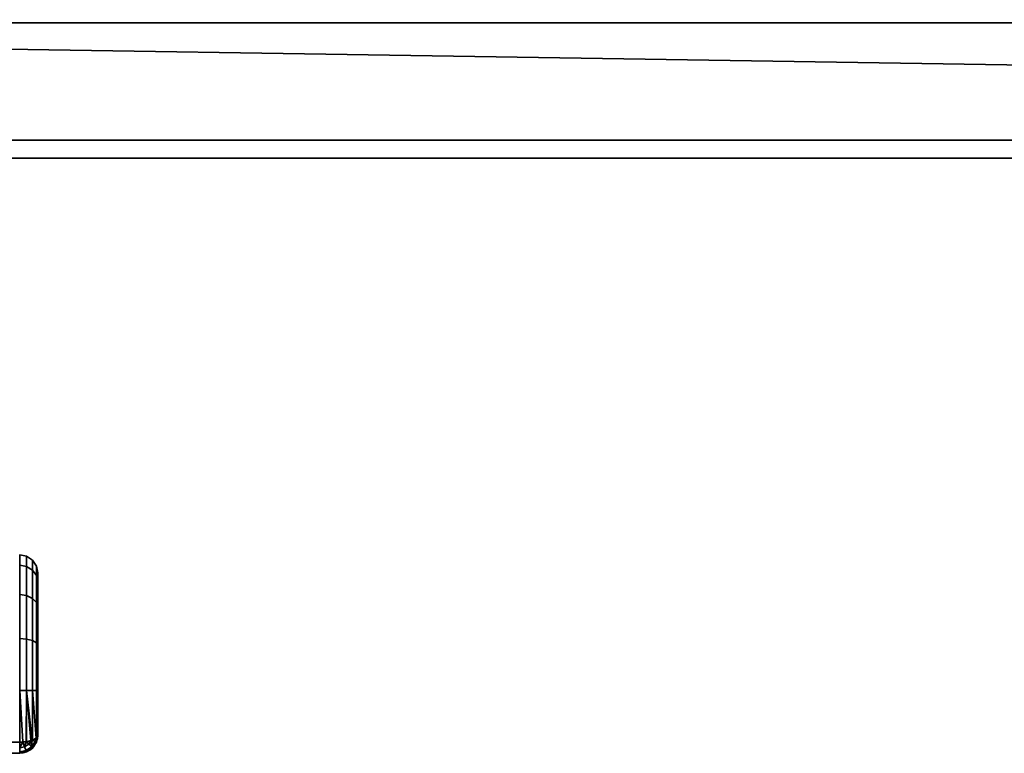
# Model space of a CAD drawing. Header units: millimetres. Extents: x -603 to 3703, y -115 to 249.
# Tile 138 of 256: x -221 to -112, y -115 to -34. Entities that reach past the tile are written whole.
import ezdxf

# ---------------------------------------------------------------- set-up
doc = ezdxf.new("R2010")
doc.units = ezdxf.units.MM
doc.layers.add('151', color=7, linetype='Continuous', true_color=0xffffff)

# ---------------------------------------------------------------- blocks, each defined once
blk = doc.blocks.new('UG_SURFACE_012')
at = {"layer": '151', "color": 43, "linetype": 'Continuous', "lineweight": 35}
for points in [[(-409, -34, 2017), (409, -34, 2017), (409, 0, 2017), (-409, 0, 2017)], [(-409, -34), (-409, -29), (409, -29), (409, -34)], [(422, -49, 2030), (422, -34, 2030), (-422, -34, 2030), (-422, -49, 2030)], [(-422, -34, 2030), (422, -34, 2030), (409, -34, 2017), (-409, -34, 2017)], [(422, -47), (-422, -47), (-422, -34), (-409, -34)], [(422, -47), (-409, -34), (409, -34)], [(-422, -47), (422, -47), (422, -49, 2), (-422, -49, 2)], [(-344, -49, 1190), (-318, -49, 1186.5), (422, -49, 2030), (-422, -49, 2030)], [(-318, -49, 951.5), (-344, -49, 948), (-422, -49, 2), (422, -49, 2)], [(422, -49, 2), (422, -49, 2030), (-318, -49, 1186.5), (-318, -49, 951.5)], [(-220.23, -94.28, 1109.69), (-220.23, -93.15, 1104), (-221, -93, 1104), (-221, -94.14, 1109.75)], [(-220.23, -93.15, 1104), (-220.23, -94.28, 1098.31), (-221, -94.14, 1098.25), (-221, -93, 1104)], [(-219.59, -94.69, 1109.52), (-219.59, -93.59, 1104), (-220.23, -93.15, 1104), (-220.23, -94.28, 1109.69)], [(-219.59, -93.59, 1104), (-219.59, -94.69, 1098.48), (-220.23, -94.28, 1098.31), (-220.23, -93.15, 1104)], [(-219.15, -95.28, 1109.27), (-219.15, -94.23, 1104), (-219.59, -93.59, 1104), (-219.59, -94.69, 1109.52)], [(-219.15, -94.23, 1104), (-219.15, -95.28, 1098.73), (-219.59, -94.69, 1098.48), (-219.59, -93.59, 1104)], [(-220.23, -97.51, 1114.51), (-220.23, -94.28, 1109.69), (-221, -94.14, 1109.75), (-221, -97.4, 1114.62)], [(-220.23, -94.28, 1098.31), (-220.23, -97.51, 1093.49), (-221, -97.4, 1093.38), (-221, -94.14, 1098.25)], [(-219.59, -97.82, 1114.2), (-219.59, -94.69, 1109.52), (-220.23, -94.28, 1109.69), (-220.23, -97.51, 1114.51)], [(-219.59, -94.69, 1098.48), (-219.59, -97.82, 1093.8), (-220.23, -97.51, 1093.49), (-220.23, -94.28, 1098.31)], [(-219.15, -98.27, 1113.74), (-219.15, -95.28, 1109.27), (-219.59, -94.69, 1109.52), (-219.59, -97.82, 1114.2)], [(-219.15, -95.28, 1098.73), (-219.15, -98.27, 1094.26), (-219.59, -97.82, 1093.8), (-219.59, -94.69, 1098.48)], [(-219, -95.99, 1108.98), (-219, -95, 1104), (-219.15, -94.23, 1104), (-219.15, -95.28, 1109.27)], [(-219, -95, 1104), (-219, -95.99, 1099.02), (-219.15, -95.28, 1098.73), (-219.15, -94.23, 1104)], [(-219, -98.82, 1113.2), (-219, -98.82, 1094.8), (-219, -95.99, 1099.02), (-219, -95, 1104)], [(-219, -95, 1104), (-219, -95.99, 1108.98), (-219, -98.82, 1113.2)], [(-219, -98.82, 1113.2), (-219, -95.99, 1108.98), (-219.15, -95.28, 1109.27), (-219.15, -98.27, 1113.74)], [(-219, -95.99, 1099.02), (-219, -98.82, 1094.8), (-219.15, -98.27, 1094.26), (-219.15, -95.28, 1098.73)], [(-220.23, -102.34, 1117.72), (-220.23, -97.51, 1114.51), (-221, -97.4, 1114.62), (-221, -102.28, 1117.87)], [(-220.23, -97.51, 1093.49), (-220.23, -102.34, 1090.28), (-221, -102.28, 1090.13), (-221, -97.4, 1093.38)], [(-219.59, -102.5, 1117.32), (-219.59, -97.82, 1114.2), (-220.23, -97.51, 1114.51), (-220.23, -102.34, 1117.72)], [(-219.59, -97.82, 1093.8), (-219.59, -102.5, 1090.68), (-220.23, -102.34, 1090.28), (-220.23, -97.51, 1093.49)], [(-219.15, -102.75, 1116.72), (-219.15, -98.27, 1113.74), (-219.59, -97.82, 1114.2), (-219.59, -102.5, 1117.32)], [(-219.15, -98.27, 1094.26), (-219.15, -102.75, 1091.28), (-219.59, -102.5, 1090.68), (-219.59, -97.82, 1093.8)], [(-219, -103.04, 1116.02), (-219, -98.82, 1113.2), (-219.15, -98.27, 1113.74), (-219.15, -102.75, 1116.72)], [(-219, -98.82, 1094.8), (-219, -103.04, 1091.98), (-219.15, -102.75, 1091.28), (-219.15, -98.27, 1094.26)], [(-219, -98.82, 1113.2), (-219, -103.04, 1091.98), (-219, -98.82, 1094.8)], [(-219, -98.82, 1113.2), (-219, -103.04, 1116.02), (-219, -103.04, 1091.98)], [(-220.23, -108.02, 1118.85), (-220.23, -102.34, 1117.72), (-221, -102.28, 1117.87), (-221, -108.03, 1119)], [(-220.23, -102.34, 1090.28), (-220.23, -108.02, 1089.15), (-221, -108.03, 1089), (-221, -102.28, 1090.13)], [(-219.59, -108.02, 1118.41), (-219.59, -102.5, 1117.32), (-220.23, -102.34, 1117.72), (-220.23, -108.02, 1118.85)], [(-219.59, -102.5, 1090.68), (-219.59, -108.02, 1089.59), (-220.23, -108.02, 1089.15), (-220.23, -102.34, 1090.28)], [(-219.15, -108.02, 1117.77), (-219.15, -102.75, 1116.72), (-219.59, -102.5, 1117.32), (-219.59, -108.02, 1118.41)], [(-219.15, -102.75, 1091.28), (-219.15, -108.02, 1090.23), (-219.59, -108.02, 1089.59), (-219.59, -102.5, 1090.68)], [(-219, -108.02, 1117), (-219, -103.04, 1116.02), (-219.15, -102.75, 1116.72), (-219.15, -108.02, 1117.77)], [(-219, -103.04, 1091.98), (-219, -108.02, 1091), (-219.15, -108.02, 1090.23), (-219.15, -102.75, 1091.28)], [(-219, -103.04, 1116.02), (-219, -113, 1092), (-219, -108.02, 1091), (-219, -103.04, 1091.98)], [(-219, -103.04, 1116.02), (-219, -108.02, 1117), (-219, -113, 1116), (-219, -113, 1092)], [(-221, -108.03, 1089), (-220.23, -108.02, 1089.15), (-220.27, -113.71, 1090.29), (-220.66, -113.74, 1090.22)], [(-220.66, -113.74, 1117.78), (-220.27, -113.71, 1117.71), (-220.23, -108.02, 1118.85), (-221, -108.03, 1119)], [(-221, -108.03, 1119), (-221, -113.77, 1117.85), (-220.66, -113.74, 1117.78)], [(-220.66, -113.74, 1090.22), (-221, -113.77, 1090.15), (-221, -108.03, 1089)], [(-220.23, -108.02, 1089.15), (-220.23, -113.71, 1090.29), (-220.27, -113.71, 1090.29)], [(-220.27, -113.71, 1117.71), (-220.23, -113.71, 1117.71), (-220.23, -108.02, 1118.85)], [(-220.23, -108.02, 1089.15), (-219.62, -113.55, 1090.67), (-219.75, -113.59, 1090.59)], [(-220.23, -108.02, 1089.15), (-219.59, -108.02, 1089.59), (-219.59, -113.54, 1090.69), (-219.62, -113.55, 1090.67)], [(-220.23, -108.02, 1118.85), (-220.23, -113.71, 1117.71), (-219.75, -113.59, 1117.41)], [(-219.75, -113.59, 1117.41), (-219.62, -113.55, 1117.33), (-220.23, -108.02, 1118.85)], [(-219.62, -113.55, 1117.33), (-219.59, -113.54, 1117.31), (-219.59, -108.02, 1118.41), (-220.23, -108.02, 1118.85)], [(-219.75, -113.59, 1090.59), (-220.23, -113.71, 1090.29), (-220.23, -108.02, 1089.15)], [(-219.59, -108.02, 1089.59), (-219.15, -108.02, 1090.23), (-219.15, -113.29, 1091.29), (-219.19, -113.32, 1091.24)], [(-219.59, -108.02, 1118.41), (-219.59, -113.54, 1117.31), (-219.19, -113.32, 1116.76)], [(-219.19, -113.32, 1116.76), (-219.15, -113.29, 1116.71), (-219.15, -108.02, 1117.77), (-219.59, -108.02, 1118.41)], [(-219.19, -113.32, 1091.24), (-219.59, -113.54, 1090.69), (-219.59, -108.02, 1089.59)], [(-219, -113, 1116), (-219, -108.02, 1117), (-219.15, -108.02, 1117.77), (-219.15, -113.29, 1116.71)], [(-219, -108.02, 1091), (-219, -113, 1092), (-219.15, -113.29, 1091.29), (-219.15, -108.02, 1090.23)], [(-219.75, -113.59, 1090.59), (-219.62, -113.55, 1090.67), (-219.69, -114.3, 1091.23)], [(-219.69, -114.3, 1116.77), (-219.62, -113.55, 1117.33), (-219.75, -113.59, 1117.41)], [(-219.62, -113.55, 1090.67), (-219.29, -113.69, 1091.23), (-219.69, -114.3, 1091.23)], [(-219.69, -114.3, 1116.77), (-219.29, -113.69, 1116.77), (-219.62, -113.55, 1117.33)], [(-219.29, -113.69, 1091.23), (-219.62, -113.55, 1090.67), (-219.59, -113.54, 1090.69)], [(-219.59, -113.54, 1117.31), (-219.62, -113.55, 1117.33), (-219.29, -113.69, 1116.77)], [(-219.59, -113.54, 1090.69), (-219.19, -113.32, 1091.24), (-219.29, -113.69, 1091.23)], [(-219.29, -113.69, 1116.77), (-219.19, -113.32, 1116.76), (-219.59, -113.54, 1117.31)], [(-219.29, -113.69, 1091.23), (-219.19, -113.32, 1091.24), (-219.15, -113.29, 1091.29)], [(-219.15, -113.29, 1091.29), (-219.15, -113.75, 1092), (-219.29, -113.69, 1091.23)], [(-219.29, -113.69, 1116.77), (-219.15, -113.75, 1116), (-219.15, -113.29, 1116.71)], [(-219.15, -113.29, 1116.71), (-219.19, -113.32, 1116.76), (-219.29, -113.69, 1116.77)], [(-219.15, -113.75, 1092), (-219, -113, 1092), (-219, -113, 1116), (-219.15, -113.75, 1116)], [(-219.15, -113.29, 1091.29), (-219, -113, 1092), (-219.15, -113.75, 1092)], [(-219.15, -113.75, 1116), (-219, -113, 1116), (-219.15, -113.29, 1116.71)], [(-221, -114.41, 1090.58), (-221, -113.77, 1090.15), (-220.66, -113.74, 1090.22)], [(-220.66, -113.74, 1090.22), (-220.46, -114.3, 1090.58), (-221, -114.41, 1090.58)], [(-221, -114.41, 1117.42), (-220.46, -114.3, 1117.42), (-220.66, -113.74, 1117.78)], [(-220.66, -113.74, 1117.78), (-221, -113.77, 1117.85), (-221, -114.41, 1117.42)], [(-220.46, -114.3, 1090.58), (-220.29, -114.7, 1091.23), (-221, -114.85, 1091.23), (-221, -114.41, 1090.59)], [(-221, -114.41, 1090.59), (-221, -114.41, 1090.58), (-220.46, -114.3, 1090.58)], [(-220.46, -114.3, 1117.42), (-221, -114.41, 1117.42), (-221, -114.41, 1117.41)], [(-221, -114.41, 1117.41), (-221, -114.85, 1116.77), (-220.29, -114.7, 1116.77), (-220.46, -114.3, 1117.42)], [(-220.46, -114.3, 1090.58), (-220.66, -113.74, 1090.22), (-220.27, -113.71, 1090.29)], [(-220.27, -113.71, 1117.71), (-220.66, -113.74, 1117.78), (-220.46, -114.3, 1117.42)], [(-220.27, -113.71, 1090.29), (-220, -113.99, 1090.58), (-220.46, -114.3, 1090.58)], [(-220.46, -114.3, 1117.42), (-220, -113.99, 1117.42), (-220.27, -113.71, 1117.71)], [(-219.69, -114.3, 1091.23), (-220.29, -114.7, 1091.23), (-220.46, -114.3, 1090.58), (-220, -113.99, 1090.58)], [(-220, -113.99, 1117.42), (-220.46, -114.3, 1117.42), (-220.29, -114.7, 1116.77), (-219.69, -114.3, 1116.77)], [(-219.59, -114.41, 1092), (-220.23, -114.85, 1092), (-220.29, -114.7, 1091.23), (-219.69, -114.3, 1091.23)], [(-219.69, -114.3, 1116.77), (-220.29, -114.7, 1116.77), (-220.23, -114.85, 1116), (-219.59, -114.41, 1116)], [(-220, -113.99, 1090.58), (-220.27, -113.71, 1090.29), (-220.23, -113.71, 1090.29)], [(-220.23, -113.71, 1117.71), (-220.27, -113.71, 1117.71), (-220, -113.99, 1117.42)], [(-220.23, -113.71, 1090.29), (-219.75, -113.59, 1090.59), (-220, -113.99, 1090.58)], [(-220, -113.99, 1117.42), (-219.75, -113.59, 1117.41), (-220.23, -113.71, 1117.71)], [(-220.23, -114.85, 1092), (-219.59, -114.41, 1092), (-219.59, -114.41, 1116), (-220.23, -114.85, 1116)], [(-219.69, -114.3, 1091.23), (-220, -113.99, 1090.58), (-219.75, -113.59, 1090.59)], [(-219.75, -113.59, 1117.41), (-220, -113.99, 1117.42), (-219.69, -114.3, 1116.77)], [(-219.15, -113.76, 1092), (-219.58, -114.41, 1092), (-219.69, -114.3, 1091.23), (-219.29, -113.69, 1091.23)], [(-219.29, -113.69, 1116.77), (-219.69, -114.3, 1116.77), (-219.58, -114.41, 1116), (-219.15, -113.76, 1116)], [(-219.69, -114.3, 1091.23), (-219.58, -114.41, 1092), (-219.59, -114.41, 1092)], [(-219.59, -114.41, 1116), (-219.58, -114.41, 1116), (-219.69, -114.3, 1116.77)], [(-219.58, -114.41, 1116), (-219.59, -114.41, 1116), (-219.59, -114.41, 1092), (-219.58, -114.41, 1092)], [(-219.58, -114.41, 1092), (-219.15, -113.76, 1092), (-219.15, -113.76, 1116), (-219.58, -114.41, 1116)], [(-219.29, -113.69, 1091.23), (-219.15, -113.75, 1092), (-219.15, -113.76, 1092)], [(-219.15, -113.76, 1116), (-219.15, -113.75, 1116), (-219.29, -113.69, 1116.77)], [(-219.15, -113.75, 1116), (-219.15, -113.76, 1116), (-219.15, -113.76, 1092), (-219.15, -113.75, 1092)], [(-220.23, -114.85, 1092), (-221, -115, 1092), (-221, -114.85, 1091.24), (-220.29, -114.7, 1091.23)], [(-221, -114.85, 1091.24), (-221, -114.85, 1091.23), (-220.29, -114.7, 1091.23)], [(-220.29, -114.7, 1116.77), (-221, -114.85, 1116.76), (-221, -115, 1116), (-220.23, -114.85, 1116)], [(-220.29, -114.7, 1116.77), (-221, -114.85, 1116.77), (-221, -114.85, 1116.76)], [(-220.23, -114.85, 1092), (-220.23, -114.85, 1116), (-221, -115, 1116), (-221, -115, 1092)], [(-220.29, -114.7, 1091.23), (-220.23, -114.85, 1092), (-220.23, -114.85, 1092)], [(-220.23, -114.85, 1116), (-220.23, -114.85, 1116), (-220.29, -114.7, 1116.77)]]:
    blk.add_3dface(points, dxfattribs=at)

msp = doc.modelspace()

# ---------------------------------------------------------------- linework, layer by layer
at = {"layer": '151', "color": 252, "linetype": 'Continuous', "lineweight": -3, "true_color": 0x939598}
for p, q in [((422, -34, 2030), (-422, -34, 2030)), ((409, -34, 2017), (-409, -34, 2017)), ((-422, -47), (422, -47)), ((-422, -49, 2030), (422, -49, 2030)), ((422, -49, 2), (-422, -49, 2)), ((-219, -113, 1116), (-219, -113, 1092)), ((-315.65, -113.77, 1117.85), (-221, -113.77, 1117.85)), ((-221, -113.77, 1090.15), (-315.65, -113.77, 1090.15)), ((-221, -115, 1116), (-316, -115, 1116)), ((-316, -115, 1092), (-221, -115, 1092)), ((-221, -115, 1092), (-221, -115, 1116))]:
    msp.add_line(p, q, dxfattribs=at)
at = {"layer": '151', "color": 252, "linetype": 'Continuous', "lineweight": -3, "true_color": 0x939598, "extrusion": (-1, 0, 0)}
msp.add_arc((108, 1104, 221), 15, 67.3801, 292.6199, dxfattribs=at)
at = {"layer": '151', "color": 252, "linetype": 'Continuous', "lineweight": -3, "true_color": 0x939598, "extrusion": (1, 0, 0)}
for centre, radius, start, end in [((-108, 1104, -219), 13, 247.3801, 112.6199), ((-113, 1116, -221), 2, 112.6199, 180), ((-113, 1092, -221), 2, 180, 247.3801)]:
    msp.add_arc(centre, radius, start, end, dxfattribs=at)
at = {"layer": '151', "color": 252, "linetype": 'Continuous', "lineweight": -3, "true_color": 0x939598, "extrusion": (0, -0.923077, 0.384615)}
msp.add_arc((-221, 964.54, 524.31), 2, 270, 0, dxfattribs=at)
at = {"layer": '151', "color": 252, "linetype": 'Continuous', "lineweight": -3, "true_color": 0x939598, "extrusion": (0, -0.923077, -0.384615)}
msp.add_arc((-221, 1073.62, -324.92), 2, 0, 90, dxfattribs=at)
at = {"layer": '151', "color": 252, "linetype": 'Continuous', "lineweight": -3, "true_color": 0x939598, "extrusion": (0, 0, -1)}
msp.add_arc((221, -113, -1092), 2, 180, 270, dxfattribs=at)
at = {"layer": '151', "color": 252, "linetype": 'Continuous', "lineweight": -3, "true_color": 0x939598}
msp.add_arc((-221, -113, 1116), 2, 270, 0, dxfattribs=at)

# ---------------------------------------------------------------- block references
msp.add_blockref('UG_SURFACE_012', (0, 0), dxfattribs=at)

doc.saveas('drawing.dxf')
